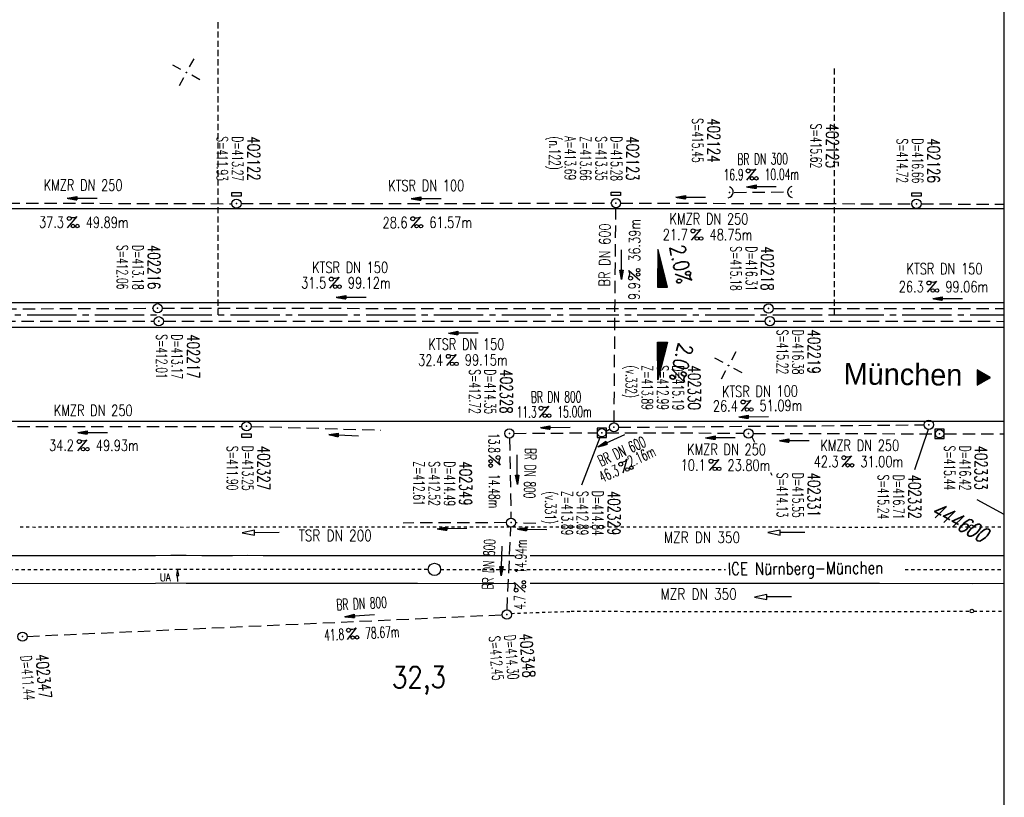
# Model space of a CAD drawing. Extents: x 0 to 1135, y 0 to 420.
# Tile 28 of 37: x 790 to 950, y 142 to 268. Entities that reach past the tile are written whole.
import ezdxf
from ezdxf.enums import TextEntityAlignment as Align

# ---------------------------------------------------------------- set-up
doc = ezdxf.new("R2010")
doc.units = 0
doc.header["$LTSCALE"] = 2
doc.header["$MEASUREMENT"] = 0
for name, pattern in [('ACAD_ISO03W100', [0.5, 0.25, -0.25]), ('ACAD_ISO10W100W', [0.5, 0.25, -0.25]), ('ACHSE', [5.5, 4, -0.5, 0.5, -0.5]), ('AUSGEZOGEN', [0]), ('GESTRICH-X2', [1.5, 1, -0.5]), ('GESTRICHELT', [0.75, 0.5, -0.25])]:
    doc.linetypes.add(name, pattern=pattern)
doc.layers.get('0').update_dxf_attribs({"linetype": 'AUSGEZOGEN'})
for name, color, linetype in [('ACHSETOP', 250, 'ACHSE'), ('Bahnachse', 7, 'CONTINUOUS'), ('FBR', 8, 'CONTINUOUS'), ('GEF', 1, 'AUSGEZOGEN'), ('Gleisachsen', 7, 'CONTINUOUS'), ('HEKTOM', 250, 'GESTRICHELT'), ('KANAL', 7, 'GESTRICH-X2'), ('NETZ', 250, 'CONTINUOUS'), ('PFEIL', 7, 'CONTINUOUS'), ('RAHMEN', 250, 'AUSGEZOGEN'), ('RICHTG', 250, 'CONTINUOUS'), ('SCHACHTNR', 6, 'CONTINUOUS'), ('SCHRIFT', 7, 'CONTINUOUS'), ('SCHSYMBOL', 7, 'CONTINUOUS'), ('TE', 15, 'CONTINUOUS'), ('TEXTO', 4, 'CONTINUOUS'), ('TEXTU', 4, 'CONTINUOUS')]:
    doc.layers.add(name, color=color, linetype=linetype)
doc.styles.add('ROMANS', font='romans.shx', dxfattribs={"width": 0.8})
doc.styles.add('UNIR-O', font='unir_o.shx')

# ---------------------------------------------------------------- blocks, each defined once
blk = doc.blocks.new('IKR')
at = {"color": 0}
for p, q in [((0, 1), (0, 2.5)), ((-2.5, 0), (-1, 0)), ((1, 0), (2.5, 0)), ((0, -2.5), (0, -1))]:
    blk.add_line(p, q, dxfattribs=at)
blk.add_circle((0, 0), 0.05, dxfattribs=at)
blk.add_point((0, 0), dxfattribs=at)
blk = doc.blocks.new('PROM')
blk.add_line((1.57, 1.82), (0.02, 0.02))
for centre, radius in [((0.32, 1.51), 0.317), ((0.94, 0.29), 0.283), ((1.64, 0.29), 0.283)]:
    blk.add_circle(centre, radius)
blk.add_arc((0.99, 2.68), 1.03, 239.1414, 303.3549)
blk = doc.blocks.new('PFEIL2')
at = {"color": 0}
for p, q in [((0.88, 0), (-2.4, -0.01)), ((0.88, -0.27), (0.88, 0.28)), ((0.88, 0.28), (2.43, 0.01)), ((0.91, 0.27), (0.88, 0.26)), ((0.97, 0.26), (0.88, 0.25)), ((1.02, 0.25), (0.88, 0.23)), ((1.07, 0.24), (0.88, 0.21)), ((1.13, 0.23), (0.88, 0.19)), ((1.18, 0.22), (0.88, 0.17)), ((1.24, 0.21), (0.88, 0.15)), ((1.29, 0.21), (0.88, 0.14)), ((1.34, 0.2), (0.88, 0.12)), ((1.4, 0.19), (0.88, 0.1)), ((1.45, 0.18), (0.88, 0.08)), ((1.51, 0.17), (0.88, 0.06)), ((1.56, 0.16), (0.88, 0.04)), ((1.61, 0.15), (0.88, 0.02)), ((1.67, 0.14), (0.88, 0.01)), ((1.72, 0.13), (0.88, -0.01)), ((1.78, 0.12), (0.88, -0.03)), ((1.83, 0.11), (0.88, -0.05)), ((1.88, 0.1), (0.88, -0.07)), ((1.94, 0.09), (0.88, -0.09)), ((2.05, 0.08), (0.88, -0.12)), ((1.99, 0.08), (0.88, -0.11)), ((2.1, 0.07), (0.88, -0.14)), ((2.15, 0.06), (0.88, -0.16)), ((2.21, 0.05), (0.88, -0.18)), ((2.26, 0.04), (0.88, -0.2)), ((2.32, 0.03), (0.88, -0.22)), ((2.37, 0.02), (0.88, -0.23)), ((2.42, 0.01), (0.88, -0.25)), ((2.43, 0.01), (0.88, -0.27))]:
    blk.add_line(p, q, dxfattribs=at)
blk = doc.blocks.new('GST')
at = {"color": 0}
blk.add_circle((0, 0), 0.75, dxfattribs=at)
blk.add_point((0, 0), dxfattribs=at)
blk = doc.blocks.new('13')
blk.add_lwpolyline([(0.76, 1.22), (-0.75, 1.22), (-0.75, 1.8), (0.76, 1.8)], close=True)
at = {"rotation": 180}
blk.add_blockref('GST', (0, 0), dxfattribs=at)
blk = doc.blocks.new('40')
at = {"color": 0}
blk.add_arc((0.02, 0.31), 0.91, 192.5363, 347.4637, dxfattribs=at)
blk.add_point((0, 0), dxfattribs=at)
blk = doc.blocks.new('20')
blk.add_lwpolyline([(-0.75, -0.75), (0.75, -0.75), (0.75, 0.75), (-0.75, 0.75)], close=True)
blk.add_circle((0, 0), 0.676)
blk.add_point((0, 0))
blk = doc.blocks.new('10')
blk.add_blockref('GST', (0, 0))
blk = doc.blocks.new('17')
blk.add_lwpolyline([(-0.76, -1.22), (0.75, -1.22), (0.75, -1.8), (-0.76, -1.8)], close=True)
blk.add_blockref('GST', (0, 0))
blk = doc.blocks.new('*X17')
at = {"color": 0}
for p, q in [((725.83, 193.84), (727.44, 195.45)), ((725.83, 193.85), (727.43, 195.45)), ((725.83, 193.86), (727.42, 195.45)), ((725.83, 193.87), (727.41, 195.45)), ((725.83, 193.88), (727.4, 195.45)), ((725.83, 193.89), (727.39, 195.45)), ((725.83, 193.9), (727.38, 195.45)), ((725.83, 193.91), (727.37, 195.45)), ((725.83, 193.91), (727.37, 195.45)), ((725.83, 193.92), (727.36, 195.45)), ((725.83, 193.93), (727.35, 195.45)), ((725.83, 193.94), (727.34, 195.45)), ((725.83, 193.95), (727.33, 195.45)), ((725.83, 193.96), (727.32, 195.45)), ((725.83, 193.97), (727.31, 195.45)), ((725.83, 193.98), (727.3, 195.45)), ((725.83, 193.99), (727.29, 195.45)), ((725.83, 193.99), (727.29, 195.45)), ((725.83, 194), (727.28, 195.45)), ((725.83, 194.01), (727.27, 195.45)), ((725.83, 194.02), (727.26, 195.45)), ((725.83, 194.03), (727.25, 195.45)), ((725.83, 194.04), (727.24, 195.45)), ((725.83, 194.05), (727.23, 195.45)), ((725.83, 194.06), (727.22, 195.45)), ((725.83, 194.06), (727.21, 195.45)), ((725.83, 194.07), (727.21, 195.45)), ((725.83, 194.08), (727.2, 195.45)), ((725.83, 194.09), (727.19, 195.45)), ((725.83, 194.1), (727.18, 195.45)), ((725.83, 194.11), (727.17, 195.45)), ((725.83, 194.12), (727.16, 195.45)), ((725.83, 194.13), (727.15, 195.45)), ((725.83, 194.14), (727.14, 195.45)), ((725.83, 194.14), (727.14, 195.45)), ((725.83, 194.15), (727.13, 195.45)), ((725.83, 194.16), (727.12, 195.45)), ((725.83, 194.17), (727.11, 195.45)), ((725.83, 194.18), (727.1, 195.45)), ((725.83, 194.19), (727.09, 195.45)), ((725.83, 194.2), (727.08, 195.45)), ((725.83, 194.21), (727.07, 195.45)), ((725.83, 194.21), (727.06, 195.45)), ((725.83, 194.22), (727.06, 195.45)), ((725.83, 194.23), (727.05, 195.45)), ((725.83, 194.24), (727.04, 195.45)), ((725.83, 194.25), (727.03, 195.45)), ((725.83, 194.26), (727.02, 195.45)), ((725.83, 194.27), (727.01, 195.45)), ((725.83, 194.28), (727, 195.45)), ((725.83, 194.29), (726.99, 195.45)), ((725.83, 194.29), (726.99, 195.45)), ((725.83, 194.3), (726.98, 195.45)), ((725.83, 194.31), (726.97, 195.45)), ((725.83, 194.32), (726.96, 195.45)), ((725.83, 194.33), (726.95, 195.45)), ((725.83, 194.34), (726.94, 195.45)), ((725.83, 194.35), (726.93, 195.45)), ((725.83, 194.36), (726.92, 195.45)), ((725.83, 194.37), (726.91, 195.45)), ((725.83, 194.37), (726.91, 195.45)), ((725.83, 194.38), (726.9, 195.45)), ((725.83, 194.39), (726.89, 195.45)), ((725.83, 194.4), (726.88, 195.45)), ((725.83, 194.41), (726.87, 195.45)), ((725.83, 194.42), (726.86, 195.45)), ((725.83, 194.43), (726.85, 195.45)), ((725.83, 194.44), (726.84, 195.45)), ((725.83, 194.44), (726.83, 195.45)), ((725.83, 194.45), (726.83, 195.45)), ((725.83, 194.46), (726.82, 195.45)), ((725.83, 194.47), (726.81, 195.45)), ((725.83, 194.48), (726.8, 195.45)), ((725.83, 194.49), (726.79, 195.45)), ((725.83, 194.5), (726.78, 195.45)), ((725.83, 194.51), (726.77, 195.45)), ((725.83, 194.52), (726.76, 195.45)), ((725.83, 194.52), (726.76, 195.45)), ((725.83, 194.53), (726.75, 195.45)), ((725.83, 194.54), (726.74, 195.45)), ((725.83, 194.55), (726.73, 195.45)), ((725.83, 194.56), (726.72, 195.45)), ((725.83, 194.57), (726.71, 195.45)), ((725.83, 194.58), (726.7, 195.45)), ((725.83, 194.59), (726.69, 195.45)), ((725.83, 194.59), (726.68, 195.45)), ((725.83, 194.6), (726.68, 195.45)), ((725.83, 194.61), (726.67, 195.45)), ((725.83, 194.62), (726.66, 195.45)), ((725.83, 194.63), (726.65, 195.45)), ((725.83, 194.64), (726.64, 195.45)), ((725.83, 194.65), (726.63, 195.45)), ((725.83, 194.66), (726.62, 195.45)), ((725.83, 194.67), (726.61, 195.45)), ((725.83, 194.67), (726.61, 195.45)), ((725.83, 194.68), (726.6, 195.45)), ((725.83, 194.69), (726.59, 195.45)), ((725.83, 194.7), (726.58, 195.45)), ((725.83, 194.71), (726.57, 195.45)), ((725.83, 194.72), (726.56, 195.45)), ((725.83, 194.73), (726.55, 195.45)), ((725.83, 194.74), (726.54, 195.45)), ((725.83, 194.75), (726.53, 195.45)), ((725.83, 194.75), (726.53, 195.45)), ((725.83, 194.76), (726.52, 195.45)), ((725.83, 194.77), (726.51, 195.45)), ((725.83, 194.78), (726.5, 195.45)), ((725.83, 194.79), (726.49, 195.45)), ((725.83, 194.8), (726.48, 195.45)), ((725.83, 194.81), (726.47, 195.45)), ((725.83, 194.82), (726.46, 195.45)), ((725.83, 194.82), (726.45, 195.45)), ((725.83, 194.83), (726.45, 195.45)), ((725.83, 194.84), (726.44, 195.45)), ((725.83, 194.85), (726.43, 195.45)), ((725.83, 194.86), (726.42, 195.45)), ((725.83, 194.87), (726.41, 195.45)), ((725.83, 194.88), (726.4, 195.45)), ((725.83, 194.89), (726.39, 195.45)), ((725.83, 194.9), (726.38, 195.45)), ((725.83, 194.9), (726.38, 195.45)), ((725.83, 194.91), (726.37, 195.45)), ((725.83, 194.92), (726.36, 195.45)), ((725.83, 194.93), (726.35, 195.45)), ((725.83, 194.94), (726.34, 195.45)), ((725.83, 194.95), (726.33, 195.45)), ((725.83, 194.96), (726.32, 195.45)), ((725.83, 194.97), (726.31, 195.45)), ((725.83, 194.98), (726.3, 195.45)), ((725.83, 194.98), (726.3, 195.45)), ((725.83, 194.99), (726.29, 195.45)), ((725.83, 195), (726.28, 195.45)), ((725.83, 195.01), (726.27, 195.45)), ((725.83, 195.02), (726.26, 195.45)), ((725.83, 195.03), (726.25, 195.45)), ((725.83, 195.04), (726.24, 195.45)), ((725.83, 195.05), (726.23, 195.45)), ((725.83, 195.05), (726.22, 195.45)), ((725.83, 195.06), (726.22, 195.45)), ((725.83, 195.07), (726.21, 195.45)), ((725.83, 195.08), (726.2, 195.45)), ((725.83, 195.09), (726.19, 195.45)), ((725.83, 195.1), (726.18, 195.45)), ((725.83, 195.11), (726.17, 195.45)), ((725.83, 195.12), (726.16, 195.45)), ((725.83, 195.13), (726.15, 195.45)), ((725.83, 195.13), (726.15, 195.45)), ((725.83, 195.14), (726.14, 195.45)), ((725.83, 195.15), (726.13, 195.45)), ((725.83, 195.16), (726.12, 195.45)), ((725.83, 195.17), (726.11, 195.45)), ((725.83, 195.18), (726.1, 195.45)), ((725.83, 195.19), (726.09, 195.45)), ((725.83, 195.2), (726.08, 195.45)), ((725.83, 195.2), (726.07, 195.45)), ((725.83, 195.21), (726.07, 195.45)), ((725.83, 195.22), (726.06, 195.45)), ((725.83, 195.23), (726.05, 195.45)), ((725.83, 195.24), (726.04, 195.45)), ((725.83, 195.25), (726.03, 195.45)), ((725.83, 195.26), (726.02, 195.45)), ((725.83, 195.27), (726.01, 195.45)), ((725.83, 195.28), (726, 195.45)), ((725.83, 195.28), (726, 195.45)), ((725.83, 195.29), (725.99, 195.45)), ((725.83, 195.3), (725.98, 195.45)), ((725.83, 195.31), (725.97, 195.45)), ((725.83, 195.32), (725.96, 195.45)), ((725.83, 195.33), (725.95, 195.45)), ((725.83, 195.34), (725.94, 195.45)), ((725.83, 195.35), (725.93, 195.45)), ((725.83, 195.36), (725.92, 195.45)), ((725.83, 195.36), (725.92, 195.45)), ((725.83, 195.37), (725.91, 195.45)), ((725.83, 195.38), (725.9, 195.45)), ((725.83, 195.39), (725.89, 195.45)), ((725.83, 195.4), (725.88, 195.45)), ((725.83, 195.41), (725.87, 195.45)), ((725.83, 195.42), (725.86, 195.45)), ((725.83, 195.43), (725.85, 195.45)), ((725.83, 195.43), (725.84, 195.45)), ((725.83, 195.44), (725.84, 195.45)), ((725.83, 193.83), (727.43, 195.43)), ((725.83, 193.82), (727.43, 195.42)), ((725.83, 193.81), (727.43, 195.41)), ((725.83, 193.8), (727.42, 195.4)), ((725.83, 193.79), (727.42, 195.38)), ((725.83, 193.78), (727.42, 195.37)), ((725.83, 193.77), (727.41, 195.36)), ((725.83, 193.76), (727.41, 195.35)), ((725.83, 193.76), (727.41, 195.34)), ((725.83, 193.75), (727.4, 195.32)), ((725.83, 193.74), (727.4, 195.31)), ((725.83, 193.73), (727.4, 195.3)), ((725.83, 193.72), (727.4, 195.29)), ((725.83, 193.71), (727.39, 195.28)), ((725.83, 193.7), (727.39, 195.26)), ((725.83, 193.69), (727.39, 195.25)), ((725.83, 193.68), (727.38, 195.24)), ((725.83, 193.68), (727.38, 195.23)), ((725.83, 193.67), (727.38, 195.22)), ((725.83, 193.66), (727.37, 195.2)), ((725.83, 193.65), (727.37, 195.19)), ((725.83, 193.64), (727.37, 195.18)), ((725.83, 193.63), (727.36, 195.17)), ((725.83, 193.62), (727.36, 195.16)), ((725.83, 193.61), (727.36, 195.14)), ((725.83, 193.61), (727.35, 195.13)), ((725.83, 193.6), (727.35, 195.12)), ((725.83, 193.59), (727.35, 195.11)), ((725.83, 193.58), (727.34, 195.1)), ((725.83, 193.57), (727.34, 195.08)), ((725.83, 193.56), (727.34, 195.07)), ((725.83, 193.55), (727.34, 195.06)), ((725.83, 193.54), (727.33, 195.05)), ((725.83, 193.53), (727.33, 195.04)), ((725.83, 193.53), (727.33, 195.02)), ((725.83, 193.52), (727.32, 195.01)), ((725.83, 193.51), (727.32, 195)), ((725.83, 193.5), (727.32, 194.99)), ((725.83, 193.49), (727.31, 194.98)), ((725.83, 193.48), (727.31, 194.96)), ((725.83, 193.47), (727.31, 194.95)), ((725.83, 193.46), (727.3, 194.94)), ((725.83, 193.45), (727.3, 194.93)), ((725.83, 193.45), (727.3, 194.92)), ((725.83, 193.44), (727.29, 194.91)), ((725.83, 193.43), (727.29, 194.89)), ((725.83, 193.42), (727.29, 194.88)), ((725.83, 193.41), (727.29, 194.87)), ((725.83, 193.4), (727.28, 194.86)), ((725.83, 193.39), (727.28, 194.85)), ((725.83, 193.38), (727.28, 194.83)), ((725.83, 193.38), (727.27, 194.82)), ((725.83, 193.37), (727.27, 194.81)), ((725.83, 193.36), (727.27, 194.8)), ((725.83, 193.35), (727.26, 194.79)), ((725.83, 193.34), (727.26, 194.77)), ((725.83, 193.33), (727.26, 194.76)), ((725.83, 193.32), (727.25, 194.75)), ((725.83, 193.31), (727.25, 194.74)), ((725.83, 193.3), (727.25, 194.73)), ((725.83, 193.3), (727.24, 194.71)), ((725.83, 193.29), (727.24, 194.7)), ((725.83, 193.28), (727.24, 194.69)), ((725.83, 193.27), (727.23, 194.68)), ((725.83, 193.26), (727.23, 194.67)), ((725.83, 193.25), (727.23, 194.65)), ((725.83, 193.24), (727.23, 194.64)), ((725.83, 193.23), (727.22, 194.63)), ((725.83, 193.22), (727.22, 194.62)), ((725.83, 193.22), (727.22, 194.61)), ((725.83, 193.21), (727.21, 194.59)), ((725.83, 193.2), (727.21, 194.58)), ((725.83, 193.19), (727.21, 194.57)), ((725.83, 193.18), (727.2, 194.56)), ((725.83, 193.17), (727.2, 194.55)), ((725.83, 193.16), (727.2, 194.53)), ((725.83, 193.15), (727.19, 194.52)), ((725.83, 193.15), (727.19, 194.51)), ((725.83, 193.14), (727.19, 194.5)), ((725.83, 193.13), (727.18, 194.49)), ((725.83, 193.12), (727.18, 194.47)), ((725.83, 193.11), (727.18, 194.46)), ((725.83, 193.1), (727.17, 194.45)), ((725.83, 193.09), (727.17, 194.44)), ((725.83, 193.08), (727.17, 194.43)), ((725.83, 193.07), (727.17, 194.41)), ((725.83, 193.07), (727.16, 194.4)), ((725.83, 193.06), (727.16, 194.39)), ((725.83, 193.05), (727.16, 194.38)), ((725.83, 193.04), (727.15, 194.37)), ((725.83, 193.03), (727.15, 194.35)), ((725.83, 193.02), (727.15, 194.34)), ((725.83, 193.01), (727.14, 194.33)), ((725.83, 193), (727.14, 194.32)), ((725.83, 193), (727.14, 194.31)), ((725.83, 192.99), (727.13, 194.29)), ((725.83, 192.98), (727.13, 194.28)), ((725.83, 192.97), (727.13, 194.27)), ((725.83, 192.96), (727.12, 194.26)), ((725.83, 192.95), (727.12, 194.25)), ((725.83, 192.94), (727.12, 194.23)), ((725.83, 192.93), (727.11, 194.22)), ((725.83, 192.92), (727.11, 194.21)), ((725.83, 192.92), (727.11, 194.2)), ((725.83, 192.91), (727.11, 194.19)), ((725.83, 192.9), (727.1, 194.17)), ((725.83, 192.89), (727.1, 194.16)), ((725.83, 192.88), (727.1, 194.15)), ((725.83, 192.87), (727.09, 194.14)), ((725.83, 192.86), (727.09, 194.13)), ((725.83, 192.85), (727.09, 194.11)), ((725.83, 192.84), (727.08, 194.1)), ((725.83, 192.84), (727.08, 194.09)), ((725.83, 192.83), (727.08, 194.08)), ((725.83, 192.82), (727.07, 194.07)), ((725.83, 192.81), (727.07, 194.05)), ((725.83, 192.8), (727.07, 194.04)), ((725.83, 192.79), (727.06, 194.03)), ((725.83, 192.78), (727.06, 194.02)), ((725.83, 192.77), (727.06, 194.01)), ((725.83, 192.77), (727.05, 193.99)), ((725.83, 192.76), (727.05, 193.98)), ((725.83, 192.75), (727.05, 193.97)), ((725.83, 192.74), (727.05, 193.96)), ((725.83, 192.73), (727.04, 193.95)), ((725.83, 192.72), (727.04, 193.93)), ((725.83, 192.71), (727.04, 193.92)), ((725.83, 192.7), (727.03, 193.91)), ((725.83, 192.69), (727.03, 193.9)), ((725.83, 192.69), (727.03, 193.89)), ((725.83, 192.68), (727.02, 193.87)), ((725.83, 192.67), (727.02, 193.86)), ((725.83, 192.66), (727.02, 193.85)), ((725.83, 192.65), (727.01, 193.84)), ((725.83, 192.64), (727.01, 193.83)), ((725.83, 192.63), (727.01, 193.81)), ((725.83, 192.62), (727, 193.8)), ((725.83, 192.62), (727, 193.79)), ((725.83, 192.61), (727, 193.78)), ((725.83, 192.6), (726.99, 193.77)), ((725.83, 192.59), (726.99, 193.75)), ((725.83, 192.58), (726.99, 193.74)), ((725.83, 192.57), (726.99, 193.73)), ((725.83, 192.56), (726.98, 193.72)), ((725.83, 192.55), (726.98, 193.71)), ((725.83, 192.54), (726.98, 193.69)), ((725.83, 192.54), (726.97, 193.68)), ((725.83, 192.53), (726.97, 193.67)), ((725.83, 192.52), (726.97, 193.66)), ((725.83, 192.51), (726.96, 193.65)), ((725.83, 192.5), (726.96, 193.63)), ((725.83, 192.49), (726.96, 193.62)), ((725.83, 192.48), (726.95, 193.61)), ((725.83, 192.47), (726.95, 193.6)), ((725.83, 192.46), (726.95, 193.59)), ((725.83, 192.46), (726.94, 193.57)), ((725.83, 192.45), (726.94, 193.56)), ((725.83, 192.44), (726.94, 193.55)), ((725.83, 192.43), (726.94, 193.54)), ((725.83, 192.42), (726.93, 193.53)), ((725.83, 192.41), (726.93, 193.51)), ((725.83, 192.4), (726.93, 193.5)), ((725.83, 192.39), (726.92, 193.49)), ((725.83, 192.39), (726.92, 193.48)), ((725.83, 192.38), (726.92, 193.47)), ((725.83, 192.37), (726.91, 193.45)), ((725.83, 192.36), (726.91, 193.44)), ((725.83, 192.35), (726.91, 193.43)), ((725.83, 192.34), (726.9, 193.42)), ((725.83, 192.33), (726.9, 193.41)), ((725.83, 192.32), (726.9, 193.39)), ((725.83, 192.31), (726.89, 193.38)), ((725.83, 192.31), (726.89, 193.37)), ((725.83, 192.3), (726.89, 193.36)), ((725.83, 192.29), (726.88, 193.35)), ((725.83, 192.28), (726.88, 193.33)), ((725.83, 192.27), (726.88, 193.32)), ((725.83, 192.26), (726.88, 193.31)), ((725.83, 192.25), (726.87, 193.3)), ((725.83, 192.24), (726.87, 193.29)), ((725.83, 192.24), (726.87, 193.27)), ((725.83, 192.23), (726.86, 193.26)), ((725.83, 192.22), (726.86, 193.25)), ((725.83, 192.21), (726.86, 193.24)), ((725.83, 192.2), (726.85, 193.23)), ((725.83, 192.19), (726.85, 193.21)), ((725.83, 192.18), (726.85, 193.2)), ((725.83, 192.17), (726.84, 193.19)), ((725.83, 192.16), (726.84, 193.18)), ((725.83, 192.16), (726.84, 193.17)), ((725.83, 192.15), (726.83, 193.15)), ((725.83, 192.14), (726.83, 193.14)), ((725.83, 192.13), (726.83, 193.13)), ((725.83, 192.12), (726.82, 193.12)), ((725.83, 192.11), (726.82, 193.11)), ((725.83, 192.1), (726.82, 193.09)), ((725.83, 192.09), (726.82, 193.08)), ((725.83, 192.08), (726.81, 193.07)), ((725.83, 192.08), (726.81, 193.06)), ((725.83, 192.07), (726.81, 193.05)), ((725.83, 192.06), (726.8, 193.03)), ((725.83, 192.05), (726.8, 193.02)), ((725.83, 192.04), (726.8, 193.01)), ((725.83, 192.03), (726.79, 193)), ((725.83, 192.02), (726.79, 192.99)), ((725.83, 192.01), (726.79, 192.97)), ((725.83, 192.01), (726.78, 192.96)), ((725.83, 192), (726.78, 192.95)), ((725.83, 191.99), (726.78, 192.94)), ((725.83, 191.98), (726.77, 192.93)), ((725.83, 191.97), (726.77, 192.91)), ((725.83, 191.96), (726.77, 192.9)), ((725.83, 191.95), (726.76, 192.89)), ((725.83, 191.94), (726.76, 192.88)), ((725.83, 191.93), (726.76, 192.87)), ((725.83, 191.93), (726.76, 192.85)), ((725.83, 191.92), (726.75, 192.84)), ((725.83, 191.91), (726.75, 192.83)), ((725.83, 191.9), (726.75, 192.82)), ((725.83, 191.89), (726.74, 192.81)), ((725.83, 191.88), (726.74, 192.79)), ((725.83, 191.87), (726.74, 192.78)), ((725.83, 191.86), (726.73, 192.77)), ((725.83, 191.85), (726.73, 192.76)), ((725.83, 191.85), (726.73, 192.75)), ((725.83, 191.84), (726.72, 192.73)), ((725.83, 191.83), (726.72, 192.72)), ((725.83, 191.82), (726.72, 192.71)), ((725.83, 191.81), (726.71, 192.7)), ((725.83, 191.8), (726.71, 192.69)), ((725.83, 191.79), (726.71, 192.67)), ((725.83, 191.78), (726.7, 192.66)), ((725.83, 191.78), (726.7, 192.65)), ((725.83, 191.77), (726.7, 192.64)), ((725.83, 191.76), (726.7, 192.63)), ((725.83, 191.75), (726.69, 192.61)), ((725.83, 191.74), (726.69, 192.6)), ((725.83, 191.73), (726.69, 192.59)), ((725.83, 191.72), (726.68, 192.58)), ((725.83, 191.71), (726.68, 192.57)), ((725.83, 191.7), (726.68, 192.55)), ((725.83, 191.7), (726.67, 192.54)), ((725.83, 191.69), (726.67, 192.53)), ((725.83, 191.68), (726.67, 192.52)), ((725.83, 191.67), (726.66, 192.51)), ((725.83, 191.66), (726.66, 192.49)), ((725.83, 191.65), (726.66, 192.48)), ((725.83, 191.64), (726.65, 192.47)), ((725.83, 191.63), (726.65, 192.46)), ((725.83, 191.63), (726.65, 192.45)), ((725.83, 191.62), (726.64, 192.43)), ((725.83, 191.61), (726.64, 192.42)), ((725.83, 191.6), (726.64, 192.41)), ((725.83, 191.59), (726.64, 192.4)), ((725.83, 191.58), (726.63, 192.39)), ((725.83, 191.57), (726.63, 192.37)), ((725.83, 191.56), (726.63, 192.36)), ((725.83, 191.55), (726.62, 192.35)), ((725.83, 191.55), (726.62, 192.34)), ((725.83, 191.54), (726.62, 192.33)), ((725.83, 191.53), (726.61, 192.31)), ((725.83, 191.52), (726.61, 192.3)), ((725.83, 191.51), (726.61, 192.29)), ((725.83, 191.5), (726.6, 192.28)), ((725.83, 191.49), (726.6, 192.27)), ((725.83, 191.48), (726.6, 192.25)), ((725.83, 191.47), (726.59, 192.24)), ((725.83, 191.47), (726.59, 192.23)), ((725.83, 191.46), (726.59, 192.22)), ((725.83, 191.45), (726.59, 192.21)), ((725.83, 191.44), (726.58, 192.19)), ((725.83, 191.43), (726.58, 192.18)), ((725.83, 191.42), (726.58, 192.17)), ((725.83, 191.41), (726.57, 192.16)), ((725.83, 191.4), (726.57, 192.15)), ((725.83, 191.4), (726.57, 192.13)), ((725.83, 191.39), (726.56, 192.12)), ((725.83, 191.38), (726.56, 192.11)), ((725.83, 191.37), (726.56, 192.1)), ((725.83, 191.36), (726.55, 192.09)), ((725.83, 191.35), (726.55, 192.07)), ((725.83, 191.34), (726.55, 192.06)), ((725.83, 191.33), (726.54, 192.05)), ((725.83, 191.32), (726.54, 192.04)), ((725.83, 191.32), (726.54, 192.03)), ((725.83, 191.31), (726.53, 192.01)), ((725.83, 191.3), (726.53, 192)), ((725.83, 191.29), (726.53, 191.99)), ((725.83, 191.28), (726.53, 191.98)), ((725.83, 191.27), (726.52, 191.97)), ((725.83, 191.26), (726.52, 191.95)), ((725.83, 191.25), (726.52, 191.94)), ((725.83, 191.25), (726.51, 191.93)), ((725.83, 191.24), (726.51, 191.92)), ((725.83, 191.23), (726.51, 191.91)), ((725.83, 191.22), (726.5, 191.89)), ((725.83, 191.21), (726.5, 191.88)), ((725.83, 191.2), (726.5, 191.87)), ((725.83, 191.19), (726.49, 191.86)), ((725.83, 191.18), (726.49, 191.85)), ((725.83, 191.17), (726.49, 191.84)), ((725.83, 191.17), (726.48, 191.82)), ((725.83, 191.16), (726.48, 191.81)), ((725.83, 191.15), (726.48, 191.8)), ((725.83, 191.14), (726.47, 191.79)), ((725.83, 191.13), (726.47, 191.78)), ((725.83, 191.12), (726.47, 191.76)), ((725.83, 191.11), (726.47, 191.75)), ((725.83, 191.1), (726.46, 191.74)), ((725.83, 191.09), (726.46, 191.73)), ((725.83, 191.09), (726.46, 191.72)), ((725.83, 191.08), (726.45, 191.7)), ((725.83, 191.07), (726.45, 191.69)), ((725.83, 191.06), (726.45, 191.68)), ((725.83, 191.05), (726.44, 191.67)), ((725.83, 191.04), (726.44, 191.66)), ((725.83, 191.03), (726.44, 191.64)), ((725.83, 191.02), (726.43, 191.63)), ((725.83, 191.02), (726.43, 191.62)), ((725.83, 191.01), (726.43, 191.61)), ((725.83, 191), (726.42, 191.6)), ((725.83, 190.99), (726.42, 191.58)), ((725.83, 190.98), (726.42, 191.57)), ((725.83, 190.97), (726.41, 191.56)), ((725.83, 190.96), (726.41, 191.55)), ((725.83, 190.95), (726.41, 191.54)), ((725.83, 190.94), (726.41, 191.52)), ((725.83, 190.94), (726.4, 191.51)), ((725.83, 190.93), (726.4, 191.5)), ((725.83, 190.92), (726.4, 191.49)), ((725.83, 190.91), (726.39, 191.48)), ((725.83, 190.9), (726.39, 191.46)), ((725.83, 190.89), (726.39, 191.45)), ((725.83, 190.88), (726.38, 191.44)), ((725.83, 190.87), (726.38, 191.43)), ((725.83, 190.87), (726.38, 191.42)), ((725.83, 190.86), (726.37, 191.4)), ((725.83, 190.85), (726.37, 191.39)), ((725.83, 190.84), (726.37, 191.38)), ((725.83, 190.83), (726.36, 191.37)), ((725.83, 190.82), (726.36, 191.36)), ((725.83, 190.81), (726.36, 191.34)), ((725.83, 190.8), (726.35, 191.33)), ((725.83, 190.79), (726.35, 191.32)), ((725.83, 190.79), (726.35, 191.31)), ((725.83, 190.78), (726.35, 191.3)), ((725.83, 190.77), (726.34, 191.28)), ((725.83, 190.76), (726.34, 191.27)), ((725.83, 190.75), (726.34, 191.26)), ((725.83, 190.74), (726.33, 191.25)), ((725.83, 190.73), (726.33, 191.24)), ((725.83, 190.72), (726.33, 191.22)), ((725.83, 190.71), (726.32, 191.21)), ((725.83, 190.71), (726.32, 191.2)), ((725.83, 190.7), (726.32, 191.19)), ((725.83, 190.69), (726.31, 191.18)), ((725.83, 190.68), (726.31, 191.16)), ((725.83, 190.67), (726.31, 191.15)), ((725.83, 190.66), (726.3, 191.14)), ((725.83, 190.65), (726.3, 191.13)), ((725.83, 190.64), (726.3, 191.12)), ((725.83, 190.64), (726.29, 191.1)), ((725.83, 190.63), (726.29, 191.09)), ((725.83, 190.62), (726.29, 191.08)), ((725.83, 190.61), (726.29, 191.07)), ((725.83, 190.6), (726.28, 191.06)), ((725.83, 190.59), (726.28, 191.04)), ((725.83, 190.58), (726.28, 191.03)), ((725.83, 190.57), (726.27, 191.02)), ((725.83, 190.56), (726.27, 191.01)), ((725.83, 190.56), (726.27, 191)), ((725.83, 190.55), (726.26, 190.98)), ((725.83, 190.54), (726.26, 190.97)), ((725.83, 190.53), (726.26, 190.96)), ((725.83, 190.52), (726.25, 190.95)), ((725.83, 190.51), (726.25, 190.94)), ((725.83, 190.5), (726.25, 190.92)), ((725.83, 190.49), (726.24, 190.91)), ((725.83, 190.48), (726.24, 190.9)), ((725.83, 190.48), (726.24, 190.89)), ((725.83, 190.47), (726.24, 190.88)), ((725.83, 190.46), (726.23, 190.86)), ((725.83, 190.45), (726.23, 190.85)), ((725.83, 190.44), (726.23, 190.84)), ((725.83, 190.43), (726.22, 190.83)), ((725.83, 190.42), (726.22, 190.82)), ((725.83, 190.41), (726.22, 190.8)), ((725.83, 190.41), (726.21, 190.79)), ((725.83, 190.4), (726.21, 190.78)), ((725.83, 190.39), (726.21, 190.77)), ((725.83, 190.38), (726.2, 190.76)), ((725.83, 190.37), (726.2, 190.74)), ((725.83, 190.36), (726.2, 190.73)), ((725.83, 190.35), (726.19, 190.72)), ((725.83, 190.34), (726.19, 190.71)), ((725.83, 190.33), (726.19, 190.7)), ((725.83, 190.33), (726.18, 190.68)), ((725.83, 190.32), (726.18, 190.67)), ((725.83, 190.31), (726.18, 190.66)), ((725.83, 190.3), (726.18, 190.65)), ((725.83, 190.29), (726.17, 190.64)), ((725.83, 190.28), (726.17, 190.62)), ((725.83, 190.27), (726.17, 190.61)), ((725.83, 190.26), (726.16, 190.6)), ((725.83, 190.26), (726.16, 190.59)), ((725.83, 190.25), (726.16, 190.58)), ((725.83, 190.24), (726.15, 190.56)), ((725.83, 190.23), (726.15, 190.55)), ((725.83, 190.22), (726.15, 190.54)), ((725.83, 190.21), (726.14, 190.53)), ((725.83, 190.2), (726.14, 190.52)), ((725.83, 190.19), (726.14, 190.5)), ((725.83, 190.18), (726.13, 190.49)), ((725.83, 190.18), (726.13, 190.48)), ((725.83, 190.17), (726.13, 190.47)), ((725.83, 190.16), (726.12, 190.46)), ((725.83, 190.15), (726.12, 190.44)), ((725.83, 190.14), (726.12, 190.43)), ((725.83, 190.13), (726.12, 190.42)), ((725.83, 190.12), (726.11, 190.41)), ((725.83, 190.11), (726.11, 190.4)), ((725.83, 190.1), (726.11, 190.38)), ((725.83, 190.1), (726.1, 190.37)), ((725.83, 190.09), (726.1, 190.36)), ((725.83, 190.08), (726.1, 190.35)), ((725.83, 190.07), (726.09, 190.34)), ((725.83, 190.06), (726.09, 190.32)), ((725.83, 190.05), (726.09, 190.31)), ((725.83, 190.04), (726.08, 190.3)), ((725.83, 190.03), (726.08, 190.29)), ((725.83, 190.03), (726.08, 190.28)), ((725.83, 190.02), (726.07, 190.26)), ((725.83, 190.01), (726.07, 190.25)), ((725.83, 190), (726.07, 190.24)), ((725.83, 189.99), (726.06, 190.23)), ((725.83, 189.98), (726.06, 190.22)), ((725.83, 189.97), (726.06, 190.2)), ((725.83, 189.96), (726.06, 190.19)), ((725.83, 189.95), (726.05, 190.18)), ((725.83, 189.95), (726.05, 190.17)), ((725.83, 189.94), (726.05, 190.16)), ((725.83, 189.93), (726.04, 190.14)), ((725.83, 189.92), (726.04, 190.13)), ((725.83, 189.91), (726.04, 190.12)), ((725.83, 189.9), (726.03, 190.11)), ((725.83, 189.89), (726.03, 190.1)), ((725.83, 189.88), (726.03, 190.08)), ((725.83, 189.88), (726.02, 190.07)), ((725.83, 189.87), (726.02, 190.06)), ((725.83, 189.86), (726.02, 190.05)), ((725.83, 189.85), (726.01, 190.04)), ((725.83, 189.84), (726.01, 190.02)), ((725.83, 189.83), (726.01, 190.01)), ((725.83, 189.82), (726, 190)), ((725.83, 189.81), (726, 189.99)), ((725.83, 189.8), (726, 189.98)), ((725.83, 189.8), (726, 189.96)), ((725.83, 189.79), (725.99, 189.95)), ((725.83, 189.78), (725.99, 189.94)), ((725.83, 189.77), (725.99, 189.93)), ((725.83, 189.76), (725.98, 189.92)), ((725.83, 189.75), (725.98, 189.9)), ((725.83, 189.74), (725.98, 189.89)), ((725.83, 189.73), (725.97, 189.88)), ((725.83, 189.72), (725.97, 189.87)), ((725.83, 189.72), (725.97, 189.86)), ((725.83, 189.71), (725.96, 189.84)), ((725.83, 189.7), (725.96, 189.83)), ((725.83, 189.69), (725.96, 189.82)), ((725.83, 189.68), (725.95, 189.81)), ((725.83, 189.67), (725.95, 189.8)), ((725.83, 189.66), (725.95, 189.78)), ((725.83, 189.65), (725.94, 189.77)), ((725.83, 189.65), (725.94, 189.76)), ((725.83, 189.64), (725.94, 189.75)), ((725.83, 189.63), (725.94, 189.74)), ((725.83, 189.62), (725.93, 189.72)), ((725.83, 189.61), (725.93, 189.71)), ((725.83, 189.6), (725.93, 189.7)), ((725.83, 189.59), (725.92, 189.69)), ((725.83, 189.58), (725.92, 189.68)), ((725.83, 189.57), (725.92, 189.66)), ((725.83, 189.57), (725.91, 189.65)), ((725.83, 189.56), (725.91, 189.64)), ((725.83, 189.55), (725.91, 189.63)), ((725.83, 189.54), (725.9, 189.62)), ((725.83, 189.53), (725.9, 189.6)), ((725.83, 189.52), (725.9, 189.59)), ((725.83, 189.51), (725.89, 189.58)), ((725.83, 189.5), (725.89, 189.57)), ((725.83, 189.49), (725.89, 189.56)), ((725.83, 189.49), (725.89, 189.54)), ((725.83, 189.48), (725.88, 189.53)), ((725.83, 189.47), (725.88, 189.52)), ((725.83, 189.46), (725.88, 189.51)), ((725.83, 189.45), (725.87, 189.5)), ((725.83, 189.44), (725.87, 189.48)), ((725.83, 189.43), (725.87, 189.47)), ((725.83, 189.42), (725.86, 189.46)), ((725.83, 189.42), (725.86, 189.45)), ((725.83, 189.41), (725.86, 189.44)), ((725.83, 189.4), (725.85, 189.42)), ((725.83, 189.39), (725.85, 189.41)), ((725.83, 189.38), (725.85, 189.4)), ((725.83, 189.37), (725.84, 189.39)), ((725.83, 189.36), (725.84, 189.38)), ((725.83, 189.35), (725.84, 189.36)), ((725.83, 189.34), (725.83, 189.35)), ((725.83, 189.34), (725.83, 189.34))]:
    blk.add_line(p, q, dxfattribs=at)
blk = doc.blocks.new('GEF')
at = {"color": 0}
for p, q in [((0.01, 0.02), (0.01, 6.15)), ((1.62, 6.15), (0.01, 0.02)), ((0.01, 6.15), (1.62, 6.15))]:
    blk.add_line(p, q, dxfattribs=at)
blk.add_blockref('*X17', (-725.82, -189.3), dxfattribs=at)

msp = doc.modelspace()

# ---------------------------------------------------------------- linework, layer by layer
at = {"color": 0}
msp.add_line((945.62, 211.37), (945.8, 211.37), dxfattribs=at)
at = {"layer": 'ACHSETOP'}
msp.add_lwpolyline([(25, 220.37), (447.45, 220.37), (747.45, 220.37), (922.45, 220.37), (950, 220.37)], dxfattribs=at)
at = {"layer": 'Bahnachse', "linetype": 'ACAD_ISO10W100W'}
for points in [[(758.57, 179.01), (815.87, 179.08), (856.55, 179.08)], [(858.55, 179.07), (904.75, 179.06)], [(933.91, 179.06), (950, 179.05)]]:
    msp.add_lwpolyline(points, dxfattribs=at)
at = {"layer": 'Bahnachse', "linetype": 'Continuous'}
msp.add_lwpolyline([(815.89, 177.08), (815.88, 178.08), (816.08, 178.09), (815.87, 179.08), (815.68, 178.08), (815.88, 178.08)], dxfattribs=at)
msp.add_circle((857.55, 179.07), 1, dxfattribs=at)
at = {"layer": 'FBR'}
for points in [[(551.82, 237.62), (747.45, 237.62), (922.45, 237.62), (950, 237.62)], [(580.07, 203.12), (747.45, 203.12), (922.45, 203.12), (950, 203.12)]]:
    msp.add_lwpolyline(points, dxfattribs=at)
for points in [[(25, 222.37), (447.45, 222.37), (747.45, 222.37, 0.000001), (834.95, 222.37, -0.000001), (922.45, 222.37, 0), (950, 222.37, 0.000001)], [(25, 218.37), (447.45, 218.37), (747.45, 218.37, 0.000001), (834.95, 218.37, -0.000001), (922.45, 218.37, 0), (950, 218.37, 0.000001)]]:
    msp.add_lwpolyline(points, format="xyb", dxfattribs=at)
at = {"layer": 'Gleisachsen', "linetype": 'Continuous'}
for p, q in [((713.12, 181.2), (812.26, 181.33)), ((713.44, 176.71), (812.27, 176.83))]:
    msp.add_line(p, q, dxfattribs=at)
for points in [[(812.28, 181.32), (814.78, 181.36), (817.28, 181.35), (819.78, 181.34), (822.28, 181.33), (824.78, 181.32), (827.28, 181.35), (829.78, 181.34), (854.74, 181.33), (869.74, 181.31), (870.54, 181.31)], [(873.07, 181.31), (879.75, 181.31), (904.76, 181.34), (929.76, 181.33), (944.77, 181.31), (950, 181.31)], [(812.27, 176.82), (814.77, 176.86), (817.27, 176.85), (819.77, 176.84), (822.27, 176.83), (824.77, 176.81), (827.27, 176.85), (829.77, 176.84), (854.78, 176.82), (870.62, 176.8)], [(873.05, 176.81), (879.74, 176.81), (904.75, 176.84), (929.75, 176.82), (944.76, 176.8), (950, 176.81)]]:
    msp.add_lwpolyline(points, dxfattribs=at)
at = {"layer": 'HEKTOM'}
for p, q in [((822.44, 220.36), (822.45, 267.99)), ((922.45, 220.36), (922.45, 260.37))]:
    msp.add_line(p, q, dxfattribs=at)
at = {"layer": 'KANAL'}
for p, q in [((906.15, 240.24), (914.68, 240.32)), ((776.28, 238.56), (824.66, 238.41)), ((826.15, 238.42), (886.24, 238.5)), ((887.74, 238.51), (934.99, 238.39)), ((936.49, 238.4), (950, 238.31)), ((886.69, 202.87), (886.97, 237.75)), ((724.74, 221.1), (811.89, 221.44)), ((813.39, 221.45), (910.99, 221.39)), ((912.51, 221.38), (950, 221.4)), ((724.55, 219.43), (812.08, 219.35)), ((813.56, 219.33), (911.23, 219.34)), ((912.72, 219.35), (950, 219.32)), ((777.87, 202.28), (826.3, 202.28)), ((827.81, 202.26), (848.86, 201.68)), ((885.39, 201.52), (885.97, 201.81)), ((887.42, 202.12), (937.02, 202.52)), ((869.72, 200.38), (869.96, 187.4)), ((870.44, 201.14), (883.95, 201.23)), ((885.45, 201.24), (907.75, 201.18)), ((909.26, 201.12), (938.76, 201.08)), ((940.26, 201.09), (950, 201.09)), ((869.22, 186.65), (852.45, 186.59)), ((869.33, 172.48), (869.94, 185.9)), ((873.98, 186.51), (870.72, 186.63)), ((791.46, 168.19), (868.55, 171.7))]:
    msp.add_line(p, q, dxfattribs=at)
at = {"layer": 'NETZ'}
msp.add_line((949.98, 187.98), (945.6, 190.35), dxfattribs=at)
at = {"layer": 'RAHMEN'}
msp.add_line((950, 0), (950, 415), dxfattribs=at)
at = {"layer": 'RICHTG'}
for p, q in [((945.62, 211.47), (945.6, 208.97)), ((947.78, 210.2), (945.62, 211.47)), ((945.62, 211.27), (945.97, 211.27)), ((945.62, 211.17), (946.14, 211.16)), ((945.62, 211.07), (946.31, 211.06)), ((945.62, 210.97), (946.48, 210.96)), ((945.62, 210.87), (946.66, 210.86)), ((945.6, 208.97), (947.78, 210.2)), ((945.61, 210.37), (947.52, 210.35)), ((945.61, 210.27), (947.69, 210.25)), ((945.61, 210.17), (947.69, 210.15)), ((945.61, 210.07), (947.52, 210.05)), ((945.61, 209.97), (947.34, 209.96)), ((945.61, 209.87), (947.17, 209.86)), ((945.61, 209.77), (947, 209.76)), ((945.61, 209.67), (946.82, 209.66)), ((945.61, 209.57), (946.65, 209.56)), ((945.61, 209.47), (946.47, 209.46)), ((945.61, 209.37), (946.3, 209.36)), ((945.62, 210.77), (946.83, 210.76)), ((945.62, 210.67), (947, 210.66)), ((945.62, 210.57), (947.17, 210.56)), ((945.62, 210.47), (947.35, 210.46)), ((945.6, 209.07), (945.78, 209.07)), ((945.61, 209.27), (946.13, 209.26)), ((945.61, 209.17), (945.95, 209.17))]:
    msp.add_line(p, q, dxfattribs=at)
at = {"layer": 'SCHACHTNR'}
for p, q in [((937.62, 201.76), (935.44, 195.22)), ((884.4, 200.48), (881.38, 192.74)), ((909.02, 200.58), (909.49, 199.69)), ((912.04, 194.8), (912.28, 194.36))]:
    msp.add_line(p, q, dxfattribs=at)
at = {"layer": 'TE', "linetype": 'ACAD_ISO03W100', "flags": 128}
msp.add_lwpolyline([(790.31, 185.97), (791.23, 185.98), (792.73, 185.94), (794.23, 185.96), (795.73, 185.97), (797.23, 185.98), (798.73, 185.95), (800.23, 185.96), (801.73, 185.97), (803.23, 185.99), (804.73, 185.95), (807.24, 185.99), (809.74, 185.98), (812.24, 185.97), (814.74, 185.95), (817.24, 185.94), (819.74, 185.98), (822.24, 185.97), (824.74, 185.96), (827.24, 185.95), (829.74, 185.99), (854.75, 185.97), (869.69, 185.96)], dxfattribs=at)
at = {"layer": 'TE', "linetype": 'Continuous'}
for points in [[(832.35, 185.04), (828.35, 185.02), (828.34, 185.42), (826.35, 185.01), (828.35, 184.62), (828.35, 185.02)], [(917.63, 185.06), (913.63, 185.04), (913.63, 185.44), (911.63, 185.03), (913.63, 184.64), (913.63, 185.04)], [(915.48, 174.61), (911.48, 174.59), (911.48, 174.99), (909.48, 174.58), (911.48, 174.19), (911.48, 174.59)]]:
    msp.add_lwpolyline(points, dxfattribs=at)
at = {"layer": 'TE', "linetype": 'ACAD_ISO03W100'}
for points in [[(870.25, 185.96), (879.76, 185.96), (904.76, 185.95), (929.72, 185.94), (944.36, 185.97)], [(944.96, 185.97), (950, 185.97)], [(870.02, 171.93), (879.72, 172.26), (904.73, 172.25), (929.74, 172.23), (944.44, 172.27)], [(945.04, 172.27), (950, 172.27)]]:
    msp.add_lwpolyline(points, dxfattribs=at)
at = {"layer": 'TE', "linetype": 'Continuous'}
for centre in [(944.66, 185.98), (944.74, 172.29)]:
    msp.add_circle(centre, 0.3, dxfattribs=at)

# ---------------------------------------------------------------- block references
at = {"layer": 'GEF', "xscale": -1, "rotation": 179.4075899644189}
msp.add_blockref('GEF', (893.8, 231.01), dxfattribs=at)
at = {"layer": 'GEF', "rotation": 0.5434572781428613}
msp.add_blockref('GEF', (893.79, 209.79), dxfattribs=at)
at = {"layer": 'NETZ', "rotation": 151.5965}
for p in [(817.29, 259.73), (905.25, 212.16)]:
    msp.add_blockref('IKR', p, dxfattribs=at)
at = {"layer": 'PFEIL'}
for p, rotation in [((910.6, 241.19), 180.6177673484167), ((899.14, 239.48), 179.8727673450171), ((800.4, 239.31), 179.8259673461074), ((856.21, 239.25), 180.0794673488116), ((887.89, 228.52), 269.4896673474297), ((844.04, 223.24), 179.9688673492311), ((940.81, 223.03), 180.0208673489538), ((862.23, 217.43), 180.0107673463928), ((909.34, 203.85), 180.4597673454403), ((802.09, 201.29), 179.9851673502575), ((877.16, 202.1), 180.3816673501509), ((842.81, 200.84), 177.2611543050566), ((886.25, 199.98), 204.2754673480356), ((903.95, 200.44), 179.844667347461), ((915.93, 199.97), 179.9224673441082), ((870.97, 195.25), 270.3166280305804), ((860.42, 185.7), 180.5943181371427), ((873.38, 185.58), 178.2044757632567), ((868.44, 180.42), 267.5178420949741), ((845.44, 171.57), 183.9888416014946)]:
    msp.add_blockref('PFEIL2', p, dxfattribs=dict(at, rotation=rotation))
at = {"layer": 'SCHSYMBOL'}
for name, p, rotation in [('13', (825.42, 238.42), 359.9999673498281), ('13', (886.99, 238.5), 359.9999673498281), ('40', (905.41, 240.23), 82.91244304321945), ('40', (915.44, 240.33), 271.4493457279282), ('13', (935.74, 238.4), 359.9999673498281), ('10', (812.63, 221.44), 359.9999673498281), ('10', (911.75, 221.39), 359.9999673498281), ('10', (812.82, 219.33), 359.9999673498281), ('10', (911.97, 219.35), 359.9999673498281), ('17', (827.06, 202.29), 359.9999673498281), ('10', (937.75, 202.53), 359.9999673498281), ('10', (869.7, 201.13), 359.9999673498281), ('20', (884.7, 201.23), 359.9999673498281), ('10', (886.67, 202.12), 359.9999673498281), ('10', (908.5, 201.12), 359.9999673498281), ('20', (939.5, 201.08), 359.9999673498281), ('10', (869.97, 186.65), 359.9999673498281), ('10', (869.3, 171.73), 359.9999673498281), ('10', (790.71, 168.15), 359.9999673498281)]:
    msp.add_blockref(name, p, dxfattribs=dict(at, rotation=rotation))
at = {"layer": 'TEXTU'}
for p, rotation in [((908.14, 242.22), 0.6177673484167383), ((797.96, 234.5), 359.8259673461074), ((853.71, 234.46), 0.07946734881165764), ((899.17, 232.48), 359.8727673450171), ((890.87, 225.99), 89.48966734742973), ((840.49, 224.66), 359.9688673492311), ((937.45, 224.03), 0.02086734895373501), ((859.48, 212.13), 0.01076734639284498), ((907.31, 204.71), 0.4597673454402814), ((874.52, 203.71), 0.3816673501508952), ((799.59, 198.29), 359.9851673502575), ((866.36, 197.54), 270.1038476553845), ((888.1, 194.63), 24.27546734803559), ((902.09, 195.1), 359.844667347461), ((923.64, 195.67), 359.9224673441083), ((872.3, 175.33), 88.4987889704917), ((843.35, 167.66), 2.884053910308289)]:
    msp.add_blockref('PROM', p, dxfattribs=dict(at, rotation=rotation))

# ---------------------------------------------------------------- texts
at = {"layer": 'Bahnachse', "linetype": 'Continuous', "style": 'ROMANS', "width": 0.8337}
for s, height, rotation, oblique, p in [('UA', 1.25, 0.9962, 0, (813, 177.14)), ('32,3', 3.5, 0.3165, 360, (850.66, 159.8))]:
    msp.add_text(s, height=height, rotation=rotation, dxfattribs=dict(at, oblique=oblique)).set_placement(p)
at = {"layer": 'GEF', "style": 'ROMANS', "width": 0.8}
for rotation, p in [(281.6666, (895.67, 231.44)), (255.8114, (897.18, 215.97))]:
    msp.add_text('2.0%%%', height=2.5, rotation=rotation, dxfattribs=at).set_placement(p)
at = {"layer": 'NETZ', "style": 'ROMANS', "oblique": 16.6, "width": 0.75}
msp.add_text('444600', height=2.5, rotation=331.5965, dxfattribs=at).set_placement((937.87, 187.94))
at = {"layer": 'RICHTG', "style": 'UNIR-O'}
msp.add_text('München', height=3.5, rotation=359.3082, dxfattribs=at).set_placement((923.92, 209.09))
at = {"layer": 'SCHACHTNR', "style": 'ROMANS'}
for s, height, rotation, width, p in [('S=415.45', 1.8, 270, 0.6, (899.34, 252.29)), ('402124', 2, 270, 0.7, (901.86, 252.28)), ('S=415.62', 1.8, 270, 0.6, (918.56, 251.39)), ('402125', 2, 270, 0.7, (921.08, 251.38)), ('S=411.93', 1.8, 270, 0.6, (822.23, 249.34)), ('402122', 2, 270, 0.7, (827.23, 249.33)), ('A=413.69', 1.8, 270, 0.6, (878.68, 249.36)), ('Z=413.66', 1.8, 270, 0.6, (881.17, 249.36)), ('S=413.35', 1.8, 270, 0.6, (883.69, 249.35)), ('402123', 2, 270, 0.7, (888.69, 249.34)), ('D=413.27', 1.8, 270, 0.6, (824.71, 249.34)), ('(n.122)', 1.8, 270, 0.6, (876.17, 249.33)), ('D=415.28', 1.8, 270, 0.6, (886.18, 249.35)), ('S=414.72', 1.8, 270, 0.6, (932.55, 248.99)), ('D=416.66', 1.8, 270, 0.6, (935.04, 248.99)), ('402126', 2, 270, 0.7, (937.52, 249)), ('S=412.06', 1.8, 270, 0.6, (806.02, 231.72)), ('402216', 2, 270, 0.7, (811.03, 231.72)), ('D=413.18', 1.8, 270, 0.6, (808.54, 231.71)), ('S=415.18', 1.8, 270, 0.6, (905.57, 231.51)), ('D=416.31', 1.8, 270, 0.6, (908.08, 231.5)), ('402218', 2, 270, 0.7, (910.57, 231.5)), ('S=415.22', 1.8, 270, 0.6, (913.12, 217.97)), ('D=416.38', 1.8, 270, 0.6, (915.63, 217.96)), ('402219', 2, 270, 0.7, (918.14, 217.99)), ('S=412.01', 1.8, 270, 0.6, (812.4, 217.22)), ('D=413.17', 1.8, 270, 0.6, (814.89, 217.23)), ('402217', 2, 270, 0.7, (817.41, 217.22)), ('S=412.72', 1.8, 270, 0.6, (863.2, 211.53)), ('D=414.35', 1.8, 270, 0.6, (865.69, 211.53)), ('402328', 2, 270, 0.7, (868.21, 211.52)), ('(v.332)', 1.8, 270, 0.6, (888.58, 212.16)), ('Z=413.89', 1.8, 270, 0.6, (891.18, 212.17)), ('S=412.99', 1.8, 270, 0.6, (893.7, 212.16)), ('D=415.19', 1.8, 270, 0.6, (896.19, 212.16)), ('402330', 2, 270, 0.7, (898.71, 212.15)), ('S=411.90', 1.8, 270, 0.6, (823.86, 199.11)), ('D=413.25', 1.8, 270, 0.6, (826.35, 199.12)), ('402327', 2, 270, 0.7, (828.86, 199.11)), ('S=415.44', 1.8, 270, 0.6, (940.24, 199.15)), ('D=416.42', 1.8, 270, 0.6, (942.75, 199.14)), ('402333', 2, 270, 0.7, (945.24, 199.15)), ('Z=412.61', 1.8, 270, 0.6, (854.12, 196.59)), ('S=412.52', 1.8, 270, 0.6, (856.61, 196.6)), ('402349', 2, 270, 0.7, (861.61, 196.59)), ('D=414.49', 1.8, 270, 0.6, (859.1, 196.6)), ('S=414.13', 1.8, 270, 0.6, (913.09, 194.74)), ('D=415.55', 1.8, 270, 0.6, (915.61, 194.73)), ('402331', 2, 270, 0.7, (918.11, 194.76)), ('S=415.24', 1.8, 270, 0.6, (929.49, 194.43)), ('D=416.71', 1.8, 270, 0.6, (931.97, 194.43)), ('402332', 2, 270, 0.7, (934.46, 194.43)), ('Z=413.89', 1.8, 270, 0.6, (878.18, 191.8)), ('S=412.89', 1.8, 270, 0.6, (880.67, 191.8)), ('402329', 2, 270, 0.7, (885.67, 191.8)), ('(v.331)', 1.8, 270, 0.6, (875.48, 191.72)), ('D=414.84', 1.8, 270, 0.6, (883.15, 191.81)), ('S=412.45', 1.8, 274.5718, 0.6, (866.39, 168.18)), ('D=414.30', 1.8, 274.5718, 0.6, (868.88, 168.38)), ('402348', 2, 274.5718, 0.7, (871.36, 168.58)), ('D=411.44', 1.8, 274.5718, 0.6, (790.37, 165.02)), ('402347', 2, 274.5718, 0.7, (792.85, 165.23))]:
    msp.add_text(s, height=height, rotation=rotation, dxfattribs=dict(at, width=width)).set_placement(p)
at = {"layer": 'SCHRIFT', "style": 'ROMANS', "width": 0.8}
msp.add_text('ICE Nürnberg-München', height=2, rotation=0.5101, dxfattribs=at).set_placement((905.13, 178.15))
at = {"layer": 'TE', "linetype": 'Continuous', "style": 'ROMANS', "width": 0.8}
for s, oblique, p in [('TSR DN 200', 360, (835.53, 183.66)), ('MZR DN 350', 0, (894.79, 183.35)), ('MZR DN 350', 0, (894.25, 174.16))]:
    msp.add_text(s, height=1.8, rotation=359.9962, dxfattribs=dict(at, oblique=oblique)).set_placement(p)
at = {"layer": 'TEXTO', "style": 'ROMANS'}
for s, rotation, width, p in [('BR DN 300', 0.6178, 0.6, (910.8, 244.77)), ('KMZR DN 250', 359.826, 0.75, (800.54, 240.53)), ('KTSR DN 100', 0.0795, 0.75, (856.21, 240.46)), ('KMZR DN 250', 359.8728, 0.75, (902.08, 235.05)), ('BR DN 600', 89.4897, 0.75, (886.06, 230.08)), ('KTSR DN 150', 359.9689, 0.75, (843.86, 227.17)), ('KTSR DN 150', 0.0209, 0.75, (940.3, 226.96)), ('KTSR DN 150', 0.0108, 0.75, (862.73, 214.71)), ('BR DN 800', 0.3817, 0.6, (877.29, 206.14)), ('KTSR DN 100', 0.4598, 0.75, (910.36, 207.07)), ('KMZR DN 250', 359.9852, 0.75, (802.18, 203.97)), ('BR DN 600', 24.2755, 0.6, (888.31, 197.41)), ('KMZR DN 250', 359.9225, 0.75, (926.55, 198.29)), ('BR DN 800', 268.5866, 0.6, (872.16, 194.69)), ('KMZR DN 250', 359.8447, 0.75, (904.93, 197.63)), ('BR DN 800', 87.5871, 0.6, (867.24, 179.86)), ('BR DN 800', 2.8602, 0.6, (845.77, 172.63))]:
    msp.add_text(s, height=1.8, rotation=rotation, dxfattribs=dict(at, width=width)).set_placement(p, align=Align.CENTER)
at = {"layer": 'TEXTU', "style": 'ROMANS'}
for s, rotation, width, p in [('16.9', 0.6178, 0.6, (904.47, 242.2)), ('10.04m', 0.6178, 0.6, (911.14, 242.25)), ('37.3', 359.826, 0.75, (793.38, 234.51)), ('49.89m', 359.826, 0.75, (800.97, 234.49)), ('28.6', 0.0795, 0.75, (849.13, 234.45)), ('61.57m', 0.0795, 0.75, (856.71, 234.47)), ('36.39m', 89.4897, 0.75, (890.89, 228.99)), ('21.7', 359.8728, 0.75, (894.59, 232.5)), ('48.75m', 359.8728, 0.75, (902.18, 232.48)), ('31.5', 359.9689, 0.75, (835.93, 224.67)), ('99.12m', 359.9689, 0.75, (843.5, 224.67)), ('26.3', 0.0209, 0.75, (932.88, 224.04)), ('99.06m', 0.0209, 0.75, (940.44, 224.04)), ('9.9', 89.4897, 0.75, (890.83, 222.77)), ('32.4', 0.0108, 0.75, (854.9, 212.12)), ('99.15m', 0.0108, 0.75, (862.48, 212.15)), ('26.4', 0.4598, 0.75, (902.73, 204.67)), ('51.09m', 0.4598, 0.75, (910.3, 204.74)), ('11.3', 0.3817, 0.6, (870.88, 203.69)), ('15.00m', 0.3817, 0.6, (877.5, 203.73)), ('34.2', 359.9852, 0.75, (795.01, 198.31)), ('49.93m', 359.9852, 0.75, (802.61, 198.29)), ('13.8', 270.1038, 0.6, (866.32, 201.18)), ('2.16m', 24.2755, 0.6, (889.39, 195.64)), ('10.1', 359.8447, 0.75, (897.5, 195.1)), ('23.80m', 359.8447, 0.75, (905.09, 195.08)), ('42.3', 359.9225, 0.75, (919.08, 195.67)), ('31.00m', 359.9225, 0.75, (926.65, 195.66)), ('46.3', 24.2755, 0.6, (884.75, 193.11)), ('14.48m', 270.1038, 0.6, (866.36, 194.54)), ('14.94m', 88.4988, 0.6, (872.39, 178.33)), ('4.7', 88.4988, 0.6, (872.24, 172.52)), ('41.8', 2.8841, 0.6, (839.7, 167.47)), ('78.67m', 2.8841, 0.6, (846.35, 167.8))]:
    msp.add_text(s, height=1.8, rotation=rotation, dxfattribs=dict(at, width=width)).set_placement(p)

doc.saveas('drawing.dxf')
